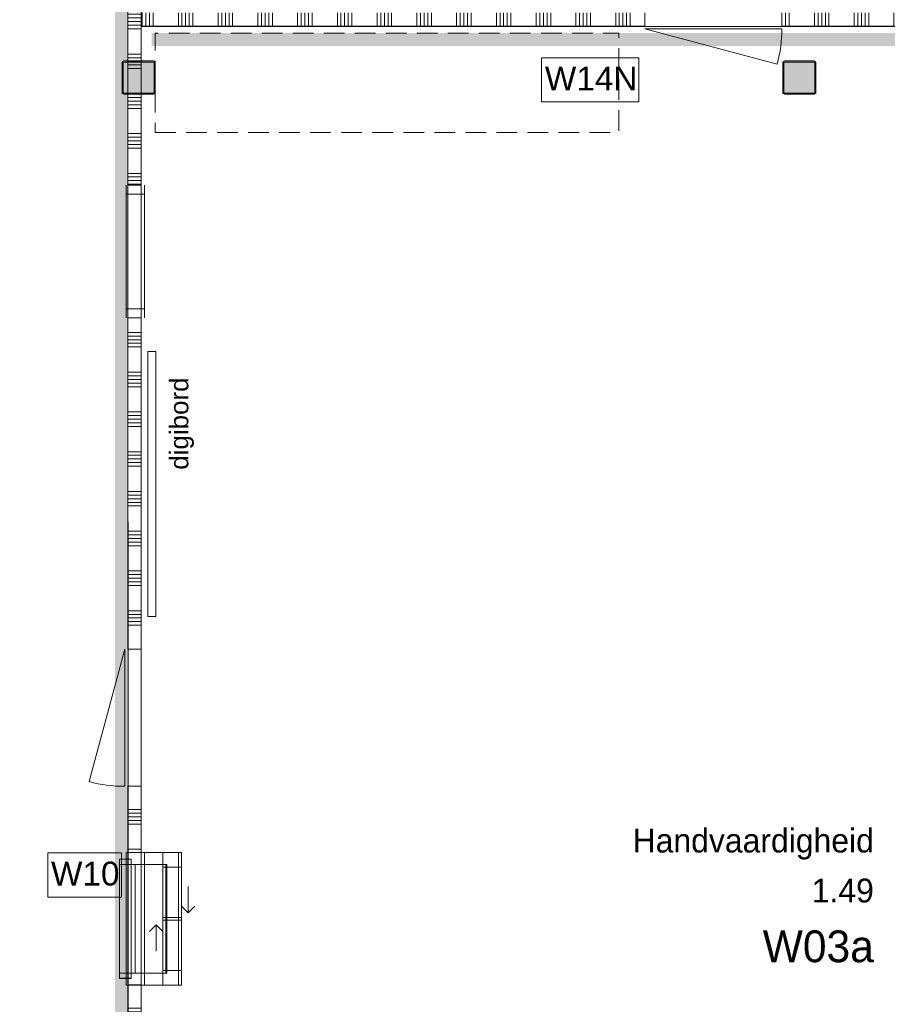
# Model space of a CAD drawing. Header units: millimetres. Extents: x -850 to 154668, y -25041 to 71030.
# Tile 176 of 211: x 50593 to 57140, y 31830 to 39259. Entities that reach past the tile are written whole.
import ezdxf
from ezdxf.enums import TextEntityAlignment as Align

# ---------------------------------------------------------------- set-up
doc = ezdxf.new("R2010")
doc.units = ezdxf.units.MM
doc.header["$MEASUREMENT"] = 0
doc.linetypes.add('B0701', pattern=[234.119993, 155.999994, -78.119999])
for name, color, linetype in [('New_0', 7, 'Continuous'), ('New_22 NC Binnenwanden', 7, 'Continuous'), ('New_22 NC Binnenwanden Deuren', 7, 'Continuous'), ('New_22 NC Binnenwanden Doorsnede-arcering', 7, 'Continuous'), ('New_22 NC Binnenwanden Ramen', 7, 'Continuous'), ('New_72 Vaste Inrichting', 7, 'Continuous'), ('New_info tekst digiborden', 7, 'Continuous'), ('New_Info Wandafwerking aanduiding', 7, 'Continuous'), ('New_Info Wandafwerking aanduiding Doorsnede-arcering', 7, 'Continuous'), ('New_Z Ruimtefuncties', 7, 'Continuous'), ('New_Z Ruimtefuncties Zone omranding', 7, 'Continuous'), ('New_Z Ruimtefuncties Zone tekst', 7, 'Continuous'), ('S-COLS-____-OTLN.RVT S', 7, 'Continuous'), ('S-COLS-____-OTLN.RVT S 2D arcering', 7, 'Continuous')]:
    doc.layers.add(name, color=color, linetype=linetype)
doc.styles.add('GENERATED_STYLE_1', font='txt')
doc.styles.add('GENERATED_STYLE_2', font='txt')

# ---------------------------------------------------------------- blocks, each defined once
blk = doc.blocks.new('*X279')
at = {"layer": 'New_22 NC Binnenwanden Doorsnede-arcering', "color": 254, "linetype": 'Continuous', "lineweight": 0, "true_color": 0xe9ebeb}
for p, q in [((51510.4, 38672.6), (51410.4, 38672.6)), ((51510.4, 38645.1), (51410.4, 38645.1)), ((51510.4, 38617.7), (51410.4, 38617.7)), ((51510.4, 38590.3), (51410.4, 38590.3)), ((51510.4, 38400), (51410.4, 38400)), ((51510.4, 38372.6), (51410.4, 38372.6)), ((51510.4, 38345.1), (51410.4, 38345.1)), ((51510.4, 38317.7), (51410.4, 38317.7)), ((51510.4, 38290.3), (51410.4, 38290.3)), ((51510.4, 38100), (51410.4, 38100)), ((51510.4, 38072.6), (51410.4, 38072.6)), ((51510.4, 38045.1), (51410.4, 38045.1)), ((51510.4, 38017.7), (51410.4, 38017.7))]:
    blk.add_line(p, q, dxfattribs=at)
blk = doc.blocks.new('*X280')
at = {"layer": 'New_22 NC Binnenwanden Doorsnede-arcering', "color": 254, "linetype": 'Continuous', "lineweight": 0, "true_color": 0xe9ebeb}
for p, q in [((51510.4, 36900), (51410.4, 36900)), ((51510.4, 36872.6), (51410.4, 36872.6)), ((51510.4, 36845.1), (51410.4, 36845.1)), ((51510.4, 36817.7), (51410.4, 36817.7)), ((51510.4, 36790.3), (51410.4, 36790.3)), ((51510.4, 36600), (51410.4, 36600)), ((51510.4, 36572.6), (51410.4, 36572.6)), ((51510.4, 36545.1), (51410.4, 36545.1)), ((51510.4, 36517.7), (51410.4, 36517.7)), ((51510.4, 36490.3), (51410.4, 36490.3)), ((51510.4, 36300), (51410.4, 36300)), ((51510.4, 36272.6), (51410.4, 36272.6)), ((51510.4, 36245.1), (51410.4, 36245.1)), ((51510.4, 36217.7), (51410.4, 36217.7)), ((51510.4, 36190.3), (51410.4, 36190.3)), ((51510.4, 36000), (51410.4, 36000)), ((51510.4, 35972.6), (51410.4, 35972.6)), ((51510.4, 35945.1), (51410.4, 35945.1)), ((51510.4, 35917.7), (51410.4, 35917.7)), ((51510.4, 35890.3), (51410.4, 35890.3)), ((51510.4, 35700), (51410.4, 35700)), ((51510.4, 35672.6), (51410.4, 35672.6)), ((51510.4, 35645.1), (51410.4, 35645.1)), ((51510.4, 35617.7), (51410.4, 35617.7)), ((51510.4, 35590.3), (51410.4, 35590.3)), ((51510.4, 35400), (51410.4, 35400)), ((51510.4, 35372.6), (51410.4, 35372.6)), ((51510.4, 35345.1), (51410.4, 35345.1)), ((51510.4, 35317.7), (51410.4, 35317.7)), ((51510.4, 35290.3), (51410.4, 35290.3)), ((51510.4, 35100), (51410.4, 35100)), ((51510.4, 35072.6), (51410.4, 35072.6)), ((51510.4, 35045.1), (51410.4, 35045.1)), ((51510.4, 35017.7), (51410.4, 35017.7)), ((51510.4, 34990.3), (51410.4, 34990.3)), ((51510.4, 34800), (51410.4, 34800)), ((51510.4, 34772.6), (51410.4, 34772.6)), ((51510.4, 34745.1), (51410.4, 34745.1)), ((51510.4, 34717.7), (51410.4, 34717.7)), ((51510.4, 34690.3), (51410.4, 34690.3))]:
    blk.add_line(p, q, dxfattribs=at)
blk = doc.blocks.new('*X281')
at = {"layer": 'New_22 NC Binnenwanden Doorsnede-arcering', "color": 254, "linetype": 'Continuous', "lineweight": 0, "true_color": 0xe9ebeb}
for p, q in [((51510.4, 41317.7), (51410.4, 41317.7)), ((51510.4, 41290.3), (51410.4, 41290.3)), ((51510.4, 41100), (51410.4, 41100)), ((51510.4, 41072.6), (51410.4, 41072.6)), ((51510.4, 41045.1), (51410.4, 41045.1)), ((51510.4, 41017.7), (51410.4, 41017.7)), ((51510.4, 40990.3), (51410.4, 40990.3)), ((51510.4, 40800), (51410.4, 40800)), ((51510.4, 40772.6), (51410.4, 40772.6)), ((51510.4, 40745.1), (51410.4, 40745.1)), ((51510.4, 40717.7), (51410.4, 40717.7)), ((51510.4, 40690.3), (51410.4, 40690.3)), ((51510.4, 40500), (51410.4, 40500)), ((51510.4, 40472.6), (51410.4, 40472.6)), ((51510.4, 40445.1), (51410.4, 40445.1)), ((51510.4, 40417.7), (51410.4, 40417.7)), ((51510.4, 40390.3), (51410.4, 40390.3)), ((51510.4, 40200), (51410.4, 40200)), ((51510.4, 40172.6), (51410.4, 40172.6)), ((51510.4, 40145.1), (51410.4, 40145.1)), ((51510.4, 40117.7), (51410.4, 40117.7)), ((51510.4, 40090.3), (51410.4, 40090.3)), ((51510.4, 39900), (51410.4, 39900)), ((51510.4, 39872.6), (51410.4, 39872.6)), ((51510.4, 39845.1), (51410.4, 39845.1)), ((51510.4, 39817.7), (51410.4, 39817.7)), ((51510.4, 39790.3), (51410.4, 39790.3)), ((51510.4, 39600), (51410.4, 39600)), ((51510.4, 39572.6), (51410.4, 39572.6)), ((51510.4, 39545.1), (51410.4, 39545.1)), ((51510.4, 39517.7), (51410.4, 39517.7)), ((51510.4, 39490.3), (51410.4, 39490.3)), ((51510.4, 39300), (51410.4, 39300)), ((51510.4, 39272.6), (51410.4, 39272.6)), ((51510.4, 39245.1), (51410.4, 39245.1)), ((51510.4, 39217.7), (51410.4, 39217.7)), ((51510.4, 39190.3), (51410.4, 39190.3)), ((51510.4, 39000), (51410.4, 39000)), ((51510.4, 38972.6), (51410.4, 38972.6)), ((51510.4, 38945.1), (51410.4, 38945.1))]:
    blk.add_line(p, q, dxfattribs=at)
blk = doc.blocks.new('*X285')
at = {"layer": 'New_22 NC Binnenwanden Doorsnede-arcering', "color": 254, "linetype": 'Continuous', "lineweight": 0, "true_color": 0xe9ebeb}
for p, q in [((51510.4, 38917.7), (51410.4, 38917.7)), ((51510.4, 38890.3), (51410.4, 38890.3))]:
    blk.add_line(p, q, dxfattribs=at)
blk = doc.blocks.new('R1 22')
at = {"layer": 'New_22 NC Binnenwanden Ramen', "color": 1, "linetype": 'Continuous', "lineweight": 0}
for p, q in [((-500, 0), (-433, 0)), ((-433, 0), (-433, -139)), ((-433, 0), (433, 0)), ((433, -139), (433, 0)), ((433, 0), (500, 0)), ((-433, -139), (-500, -139)), ((433, -139), (-433, -139)), ((500, -139), (433, -139))]:
    blk.add_line(p, q, dxfattribs=at)
at = {"layer": 'New_22 NC Binnenwanden Ramen', "color": 9, "linetype": 'Continuous', "lineweight": 0}
for p, q in [((-500, -25), (500, -25)), ((-500, -125), (500, -125))]:
    blk.add_line(p, q, dxfattribs=at)
at = {"layer": 'New_22 NC Binnenwanden Ramen', "color": 7, "linetype": 'Continuous', "lineweight": 0}
for p, q in [((-500, -125), (-500, -25)), ((-500, -125), (-500, -25)), ((500, -125), (500, -25)), ((500, -125), (500, -25))]:
    blk.add_line(p, q, dxfattribs=at)
blk = doc.blocks.new('Wall_58_2', base_point=(51410.4, 34509.2))
at = {"layer": 'New_22 NC Binnenwanden', "color": 8, "linetype": 'Continuous', "lineweight": 0, "true_color": 0x778488}
for p, q in [((51410.4, 38009.9), (51510.4, 38009.9)), ((51410.4, 37009.9), (51510.4, 37009.9))]:
    blk.add_line(p, q, dxfattribs=at)
at = {"layer": 'New_22 NC Binnenwanden', "color": 8, "linetype": 'Continuous', "lineweight": 0, "true_color": 0x778488, "flags": 128}
for points in [[(51410.4, 41344.9), (51410.4, 38944.9)], [(51510.4, 38944.9), (51510.4, 41344.9)], [(51410.4, 38936.9), (51410.4, 38702.9)], [(51510.4, 38702.9), (51510.4, 38936.9)], [(51410.4, 38694.9), (51410.4, 38009.9)], [(51510.4, 38009.9), (51510.4, 38694.9)], [(51410.4, 37009.9), (51410.4, 34509.2)], [(51510.4, 34509.2), (51510.4, 37009.9)]]:
    blk.add_lwpolyline(points, dxfattribs=at)
at = {"layer": 'New_22 NC Binnenwanden', "color": 8, "lineweight": 0, "true_color": 0x778488}
for name in ['*X281', '*X285', '*X279', '*X280']:
    blk.add_blockref(name, (0, 0), dxfattribs=at)
at = {"layer": 'New_22 NC Binnenwanden Ramen', "color": 1, "linetype": 'Continuous', "lineweight": 0, "xscale": -1, "zscale": 1000, "rotation": 270}
blk.add_blockref('R1 22', (51535.4, 37509.9), dxfattribs=at)
blk = doc.blocks.new('Slab_29_2', base_point=(51615.3, 38408.9))
at = {"layer": 'New_72 Vaste Inrichting', "color": 9, "linetype": 'B0701', "lineweight": 0, "flags": 128}
blk.add_lwpolyline([(51615.3, 38408.9), (55115.3, 38408.9), (55115.3, 39158.9), (51615.3, 39158.9)], close=True, dxfattribs=at)
blk = doc.blocks.new('Slab_35_2', base_point=(51703.4, 32064.2))
at = {"layer": 'New_72 Vaste Inrichting', "color": 7, "linetype": 'Continuous', "lineweight": 0, "flags": 128}
blk.add_lwpolyline([(51703.4, 32064.2), (51703.4, 32886.2), (51464.4, 32886.2), (51464.4, 32064.2)], close=True, dxfattribs=at)
blk = doc.blocks.new('Slab_39_2', base_point=(51696.4, 32064.2))
at = {"layer": 'New_72 Vaste Inrichting', "color": 7, "linetype": 'Continuous', "lineweight": 0, "flags": 128}
blk.add_lwpolyline([(51696.4, 32064.2), (51696.4, 32886.2), (51464.4, 32886.2), (51464.4, 32064.2)], close=True, dxfattribs=at)
blk = doc.blocks.new('Slab_40_2', base_point=(51696.4, 32064.2))
at = {"layer": 'New_72 Vaste Inrichting', "color": 7, "linetype": 'Continuous', "lineweight": 0, "flags": 128}
blk.add_lwpolyline([(51696.4, 32064.2), (51696.4, 32886.2), (51464.4, 32886.2), (51464.4, 32064.2)], close=True, dxfattribs=at)
blk = doc.blocks.new('Slab_41_2', base_point=(51674.4, 32065.2))
at = {"layer": 'New_22 NC Binnenwanden', "color": 7, "linetype": 'Continuous', "lineweight": 0, "flags": 128}
blk.add_lwpolyline([(51674.4, 32065.2), (51674.4, 32885.2), (51535.4, 32885.2), (51535.4, 32065.2)], close=True, dxfattribs=at)
blk = doc.blocks.new('Slab_42_2', base_point=(51674.4, 32065.2))
at = {"layer": 'New_22 NC Binnenwanden', "color": 7, "linetype": 'Continuous', "lineweight": 0, "flags": 128}
blk.add_lwpolyline([(51674.4, 32065.2), (51674.4, 32885.2), (51535.4, 32885.2), (51535.4, 32065.2)], close=True, dxfattribs=at)
blk = doc.blocks.new('Slab_45_2', base_point=(51696.4, 32064.2))
at = {"layer": 'New_72 Vaste Inrichting', "color": 7, "linetype": 'Continuous', "lineweight": 0, "flags": 128}
blk.add_lwpolyline([(51696.4, 32064.2), (51696.4, 32886.2), (51464.4, 32886.2), (51464.4, 32064.2)], close=True, dxfattribs=at)
blk = doc.blocks.new('*X1607')
at = {"layer": 'New_22 NC Binnenwanden Doorsnede-arcering', "color": 254, "linetype": 'Continuous', "lineweight": 0, "true_color": 0xe9ebeb}
for p, q in [((51510.4, 30217.7), (51410.4, 30217.7)), ((51510.4, 30190.3), (51410.4, 30190.3))]:
    blk.add_line(p, q, dxfattribs=at)
blk = doc.blocks.new('*X1609')
at = {"layer": 'New_22 NC Binnenwanden Doorsnede-arcering', "color": 254, "linetype": 'Continuous', "lineweight": 0, "true_color": 0xe9ebeb}
for p, q in [((51510.4, 33300), (51410.4, 33300)), ((51510.4, 33272.6), (51410.4, 33272.6)), ((51510.4, 33245.1), (51410.4, 33245.1)), ((51510.4, 33217.7), (51410.4, 33217.7)), ((51510.4, 33190.3), (51410.4, 33190.3)), ((51510.4, 33000), (51410.4, 33000))]:
    blk.add_line(p, q, dxfattribs=at)
blk = doc.blocks.new('*X1610')
at = {"layer": 'New_22 NC Binnenwanden Doorsnede-arcering', "color": 254, "linetype": 'Continuous', "lineweight": 0, "true_color": 0xe9ebeb}
for p, q in [((51510.4, 31800), (51410.4, 31800)), ((51510.4, 31772.6), (51410.4, 31772.6)), ((51510.4, 31745.1), (51410.4, 31745.1)), ((51510.4, 31717.7), (51410.4, 31717.7)), ((51510.4, 31690.3), (51410.4, 31690.3)), ((51510.4, 31500), (51410.4, 31500))]:
    blk.add_line(p, q, dxfattribs=at)
blk = doc.blocks.new('*X1611')
at = {"layer": 'New_22 NC Binnenwanden Doorsnede-arcering', "color": 254, "linetype": 'Continuous', "lineweight": 0, "true_color": 0xe9ebeb}
for p, q in [((51510.4, 30300), (51410.4, 30300)), ((51510.4, 30272.6), (51410.4, 30272.6))]:
    blk.add_line(p, q, dxfattribs=at)
blk = doc.blocks.new('R1 22_11')
at = {"layer": 'New_22 NC Binnenwanden Ramen', "color": 1, "linetype": 'Continuous', "lineweight": 0}
for p, q in [((-500, 0), (-410, 0)), ((-410, 0), (-410, -139)), ((-410, 0), (410, 0)), ((410, -139), (410, 0)), ((410, 0), (500, 0)), ((-410, -139), (-500, -139)), ((410, -139), (-410, -139)), ((500, -139), (410, -139))]:
    blk.add_line(p, q, dxfattribs=at)
at = {"layer": 'New_22 NC Binnenwanden Ramen', "color": 9, "linetype": 'Continuous', "lineweight": 0}
for p, q in [((-500, -14), (500, -14)), ((-500, -114), (500, -114))]:
    blk.add_line(p, q, dxfattribs=at)
at = {"layer": 'New_22 NC Binnenwanden Ramen', "color": 7, "linetype": 'Continuous', "lineweight": 0}
for p, q in [((-500, -114), (-500, -14)), ((-500, -114), (-500, -14)), ((500, -114), (500, -14)), ((500, -114), (500, -14))]:
    blk.add_line(p, q, dxfattribs=at)
blk = doc.blocks.new('D1 22')
at = {"layer": 'New_22 NC Binnenwanden Deuren', "color": 1, "linetype": 'Continuous', "lineweight": 0}
for q in [(-481.8, 267.6), (-517, 0)]:
    blk.add_line((517, 0), q, dxfattribs=at)
at = {"layer": 'New_22 NC Binnenwanden Deuren', "color": 7, "linetype": 'Continuous', "lineweight": 0}
for p, q in [((-517, -25), (-517, -125)), ((-517, -25), (-517, -125)), ((517, -25), (517, -125)), ((517, -25), (517, -125))]:
    blk.add_line(p, q, dxfattribs=at)
at = {"layer": 'New_22 NC Binnenwanden Deuren', "color": 1, "linetype": 'Continuous', "lineweight": 0}
blk.add_arc((517, 0), 1034, 165, 180, dxfattribs=at)
blk = doc.blocks.new('Wall_290_2', base_point=(51410.4, 34515.2))
at = {"layer": 'New_22 NC Binnenwanden', "color": 8, "linetype": 'Continuous', "lineweight": 0, "true_color": 0x778488}
for p, q in [((51410.4, 34509.2), (51510.4, 34509.2)), ((51410.4, 33475.2), (51510.4, 33475.2)), ((51510.4, 32976.2), (51410.4, 32976.2)), ((51510.4, 31976.2), (51410.4, 31976.2)), ((51510.4, 31476.3), (51410.4, 31476.3)), ((51510.4, 30476.3), (51410.4, 30476.3))]:
    blk.add_line(p, q, dxfattribs=at)
at = {"layer": 'New_22 NC Binnenwanden', "color": 8, "linetype": 'Continuous', "lineweight": 0, "true_color": 0x778488, "flags": 128}
for points in [[(51410.4, 34515.2), (51410.4, 34509.2)], [(51510.4, 34509.2), (51510.4, 34515.2)], [(51410.4, 33475.2), (51410.4, 32976.2)], [(51510.4, 32976.2), (51510.4, 33475.2)], [(51410.4, 31976.2), (51410.4, 31476.3)], [(51510.4, 31476.3), (51510.4, 31976.2)], [(51410.4, 30476.3), (51410.4, 30250)], [(51510.4, 30250), (51510.4, 30476.3)], [(51410.4, 30242), (51410.4, 30075.1)], [(51510.4, 30075.1), (51510.4, 30242)], [(51410.4, 30075.1), (51510.4, 30075.1)]]:
    blk.add_lwpolyline(points, dxfattribs=at)
at = {"layer": 'New_22 NC Binnenwanden', "color": 8, "lineweight": 0, "true_color": 0x778488}
for name in ['*X1609', '*X1610', '*X1611', '*X1607']:
    blk.add_blockref(name, (0, 0), dxfattribs=at)
at = {"layer": 'New_22 NC Binnenwanden Deuren', "color": 1, "linetype": 'Continuous', "lineweight": 0, "zscale": 1000, "rotation": 90}
blk.add_blockref('D1 22', (51385.4, 33992.2), dxfattribs=at)
at = {"layer": 'New_22 NC Binnenwanden Ramen', "color": 1, "linetype": 'Continuous', "lineweight": 0, "zscale": 1000, "rotation": 90}
for p in [(51396.4, 32476.2), (51396.4, 30976.3)]:
    blk.add_blockref('R1 22_11', p, dxfattribs=at)
blk = doc.blocks.new('RSH2 22')
at = {"layer": 'New_22 NC Binnenwanden Ramen', "color": 1, "linetype": 'Continuous', "lineweight": 0}
for p, q in [((45, 50.5), (95, 100.5)), ((-500, 0), (-390, 0)), ((-390, 0), (-10, 0)), ((-390, 0), (-390, -139)), ((-10, -139), (-10, 0)), ((-10, 0), (10, 0)), ((-10, 0), (10, 0)), ((10, 0), (390, 0)), ((10, 0), (10, -139)), ((245, 50.5), (45, 50.5)), ((45, 50.5), (95, 0.5)), ((390, -139), (390, 0)), ((390, 0), (500, 0)), ((-500, -139), (-500, -117)), ((-500, -139), (-500, -117)), ((-390, -139), (-500, -139)), ((-10, -139), (-390, -139)), ((-45, -189.5), (-95, -139.5)), ((10, -139), (-10, -139)), ((10, -139), (-10, -139)), ((390, -139), (10, -139)), ((500, -139), (390, -139)), ((500, -139), (500, -117)), ((500, -139), (500, -117)), ((-245, -189.5), (-45, -189.5)), ((-45, -189.5), (-95, -239.5))]:
    blk.add_line(p, q, dxfattribs=at)
at = {"layer": 'New_22 NC Binnenwanden Ramen', "color": 9, "linetype": 'Continuous', "lineweight": 0}
for p, q in [((-500, -117), (500, -117)), ((-500, -139), (500, -139))]:
    blk.add_line(p, q, dxfattribs=at)
blk = doc.blocks.new('Wall_292_2', base_point=(51813.4, 31975))
at = {"layer": 'New_22 NC Binnenwanden', "color": 8, "linetype": 'Continuous', "lineweight": 0, "true_color": 0x778488}
for p, q in [((51813.4, 32975), (51791.4, 32975)), ((51813.4, 31975), (51791.4, 31975))]:
    blk.add_line(p, q, dxfattribs=at)
at = {"layer": 'New_22 NC Binnenwanden Ramen', "color": 1, "linetype": 'Continuous', "lineweight": 0, "xscale": -1, "zscale": 1000, "rotation": 90}
blk.add_blockref('RSH2 22', (51674.4, 32475), dxfattribs=at)
blk = doc.blocks.new('Column 229[69]_2', base_point=(0.5, 3))
at = {"layer": 'S-COLS-____-OTLN.RVT S 2D arcering', "linetype": 'Continuous', "lineweight": 0, "true_color": 0x778488}
h = blk.add_hatch(color=8, dxfattribs=at)
h.paths.add_polyline_path([(51365.8, 38710.9), (51366.8, 38705.9), (51369.6, 38701.7), (51373.9, 38698.9), (51378.8, 38697.9), (51602.8, 38697.9), (51607.8, 38698.9), (51612, 38701.7), (51614.8, 38705.9), (51615.8, 38710.9), (51615.8, 38934.9), (51614.8, 38939.9), (51612, 38944.1), (51607.8, 38946.9), (51602.8, 38947.9), (51378.8, 38947.9), (51373.9, 38946.9), (51369.6, 38944.1), (51366.8, 38939.9), (51365.8, 38934.9)])
h.paths.add_polyline_path([(51602.8, 38705.9), (51378.8, 38705.9), (51376.9, 38706.3), (51375.3, 38707.4), (51374.2, 38709), (51373.8, 38710.9), (51373.8, 38934.9), (51374.2, 38936.8), (51375.3, 38938.4), (51376.9, 38939.5), (51378.8, 38939.9), (51602.8, 38939.9), (51604.7, 38939.5), (51606.4, 38938.4), (51607.5, 38936.8), (51607.8, 38934.9), (51607.8, 38710.9), (51607.5, 38709), (51606.4, 38707.4), (51604.7, 38706.3)], flags=0)
blk.add_hatch(color=8, dxfattribs=at).paths.add_polyline_path([(51602.8, 38939.9), (51378.8, 38939.9), (51376.9, 38939.5), (51375.3, 38938.4), (51374.2, 38936.8), (51373.8, 38934.9), (51373.8, 38710.9), (51374.2, 38709), (51375.3, 38707.4), (51376.9, 38706.3), (51378.8, 38705.9), (51602.8, 38705.9), (51604.7, 38706.3), (51606.4, 38707.4), (51607.5, 38709), (51607.8, 38710.9), (51607.8, 38934.9), (51607.5, 38936.8), (51606.4, 38938.4), (51604.7, 38939.5)])
at = {"layer": 'S-COLS-____-OTLN.RVT S', "color": 1, "linetype": 'Continuous', "lineweight": 0}
for p, q in [((51366.8, 38939.9), (51365.8, 38934.9)), ((51365.8, 38934.9), (51365.8, 38710.9)), ((51369.6, 38944.1), (51366.8, 38939.9)), ((51373.9, 38946.9), (51369.6, 38944.1)), ((51373.8, 38934.9), (51374.2, 38936.8)), ((51373.8, 38710.9), (51373.8, 38934.9)), ((51378.8, 38947.9), (51373.9, 38946.9)), ((51374.2, 38936.8), (51375.3, 38938.4)), ((51375.3, 38938.4), (51376.9, 38939.5)), ((51376.9, 38939.5), (51378.8, 38939.9)), ((51602.8, 38947.9), (51378.8, 38947.9)), ((51378.8, 38939.9), (51602.8, 38939.9)), ((51607.8, 38946.9), (51602.8, 38947.9)), ((51602.8, 38939.9), (51604.7, 38939.5)), ((51604.7, 38939.5), (51606.4, 38938.4)), ((51606.4, 38938.4), (51607.5, 38936.8)), ((51607.5, 38936.8), (51607.8, 38934.9)), ((51612, 38944.1), (51607.8, 38946.9)), ((51607.8, 38934.9), (51607.8, 38710.9)), ((51614.8, 38939.9), (51612, 38944.1)), ((51615.8, 38934.9), (51614.8, 38939.9)), ((51615.8, 38710.9), (51615.8, 38934.9)), ((51365.8, 38710.9), (51366.8, 38705.9)), ((51366.8, 38705.9), (51369.6, 38701.7)), ((51374.2, 38709), (51373.8, 38710.9)), ((51375.3, 38707.4), (51374.2, 38709)), ((51376.9, 38706.3), (51375.3, 38707.4)), ((51378.8, 38705.9), (51376.9, 38706.3)), ((51602.8, 38705.9), (51378.8, 38705.9)), ((51604.7, 38706.3), (51602.8, 38705.9)), ((51606.4, 38707.4), (51604.7, 38706.3)), ((51607.5, 38709), (51606.4, 38707.4)), ((51607.8, 38710.9), (51607.5, 38709)), ((51612, 38701.7), (51614.8, 38705.9)), ((51614.8, 38705.9), (51615.8, 38710.9)), ((51369.6, 38701.7), (51373.9, 38698.9)), ((51373.9, 38698.9), (51378.8, 38697.9)), ((51378.8, 38697.9), (51602.8, 38697.9)), ((51602.8, 38697.9), (51607.8, 38698.9)), ((51607.8, 38698.9), (51612, 38701.7))]:
    blk.add_line(p, q, dxfattribs=at)
blk = doc.blocks.new('Column 230[70]_2', base_point=(0.5, 3))
at = {"layer": 'S-COLS-____-OTLN.RVT S 2D arcering', "linetype": 'Continuous', "lineweight": 0, "true_color": 0x778488}
h = blk.add_hatch(color=8, dxfattribs=at)
h.paths.add_polyline_path([(56350.8, 38710.9), (56351.8, 38705.9), (56354.6, 38701.7), (56358.9, 38698.9), (56363.8, 38697.9), (56587.8, 38697.9), (56592.8, 38698.9), (56597, 38701.7), (56599.8, 38705.9), (56600.8, 38710.9), (56600.8, 38934.9), (56599.8, 38939.9), (56597, 38944.1), (56592.8, 38946.9), (56587.8, 38947.9), (56363.8, 38947.9), (56358.9, 38946.9), (56354.6, 38944.1), (56351.8, 38939.9), (56350.8, 38934.9)])
h.paths.add_polyline_path([(56587.8, 38705.9), (56363.8, 38705.9), (56361.9, 38706.3), (56360.3, 38707.4), (56359.2, 38709), (56358.8, 38710.9), (56358.8, 38934.9), (56359.2, 38936.8), (56360.3, 38938.4), (56361.9, 38939.5), (56363.8, 38939.9), (56587.8, 38939.9), (56589.7, 38939.5), (56591.4, 38938.4), (56592.4, 38936.8), (56592.8, 38934.9), (56592.8, 38710.9), (56592.4, 38709), (56591.4, 38707.4), (56589.7, 38706.3)], flags=0)
blk.add_hatch(color=8, dxfattribs=at).paths.add_polyline_path([(56587.8, 38939.9), (56363.8, 38939.9), (56361.9, 38939.5), (56360.3, 38938.4), (56359.2, 38936.8), (56358.8, 38934.9), (56358.8, 38710.9), (56359.2, 38709), (56360.3, 38707.4), (56361.9, 38706.3), (56363.8, 38705.9), (56587.8, 38705.9), (56589.7, 38706.3), (56591.4, 38707.4), (56592.4, 38709), (56592.8, 38710.9), (56592.8, 38934.9), (56592.4, 38936.8), (56591.4, 38938.4), (56589.7, 38939.5)])
at = {"layer": 'S-COLS-____-OTLN.RVT S', "color": 1, "linetype": 'Continuous', "lineweight": 0}
for p, q in [((56351.8, 38939.9), (56350.8, 38934.9)), ((56350.8, 38934.9), (56350.8, 38710.9)), ((56354.6, 38944.1), (56351.8, 38939.9)), ((56358.9, 38946.9), (56354.6, 38944.1)), ((56358.8, 38934.9), (56359.2, 38936.8)), ((56358.8, 38710.9), (56358.8, 38934.9)), ((56363.8, 38947.9), (56358.9, 38946.9)), ((56359.2, 38936.8), (56360.3, 38938.4)), ((56360.3, 38938.4), (56361.9, 38939.5)), ((56361.9, 38939.5), (56363.8, 38939.9)), ((56587.8, 38947.9), (56363.8, 38947.9)), ((56363.8, 38939.9), (56587.8, 38939.9)), ((56592.8, 38946.9), (56587.8, 38947.9)), ((56587.8, 38939.9), (56589.7, 38939.5)), ((56589.7, 38939.5), (56591.4, 38938.4)), ((56591.4, 38938.4), (56592.4, 38936.8)), ((56592.4, 38936.8), (56592.8, 38934.9)), ((56597, 38944.1), (56592.8, 38946.9)), ((56592.8, 38934.9), (56592.8, 38710.9)), ((56599.8, 38939.9), (56597, 38944.1)), ((56600.8, 38934.9), (56599.8, 38939.9)), ((56600.8, 38710.9), (56600.8, 38934.9)), ((56350.8, 38710.9), (56351.8, 38705.9)), ((56351.8, 38705.9), (56354.6, 38701.7)), ((56359.2, 38709), (56358.8, 38710.9)), ((56360.3, 38707.4), (56359.2, 38709)), ((56361.9, 38706.3), (56360.3, 38707.4)), ((56363.8, 38705.9), (56361.9, 38706.3)), ((56587.8, 38705.9), (56363.8, 38705.9)), ((56589.7, 38706.3), (56587.8, 38705.9)), ((56591.4, 38707.4), (56589.7, 38706.3)), ((56592.4, 38709), (56591.4, 38707.4)), ((56592.8, 38710.9), (56592.4, 38709)), ((56597, 38701.7), (56599.8, 38705.9)), ((56599.8, 38705.9), (56600.8, 38710.9)), ((56354.6, 38701.7), (56358.9, 38698.9)), ((56358.9, 38698.9), (56363.8, 38697.9)), ((56363.8, 38697.9), (56587.8, 38697.9)), ((56587.8, 38697.9), (56592.8, 38698.9)), ((56592.8, 38698.9), (56597, 38701.7))]:
    blk.add_line(p, q, dxfattribs=at)
blk = doc.blocks.new('*X2713')
at = {"layer": 'New_22 NC Binnenwanden Doorsnede-arcering', "color": 254, "linetype": 'Continuous', "lineweight": 0, "true_color": 0xe9ebeb}
for p, q in [((51517.7, 39230.2), (51517.7, 39309.9)), ((51545.1, 39230.2), (51545.1, 39309.9)), ((51572.6, 39230.2), (51572.6, 39309.9)), ((51600, 39230.2), (51600, 39309.9)), ((51790.3, 39230.2), (51790.3, 39309.9)), ((51817.7, 39230.2), (51817.7, 39309.9)), ((51845.1, 39230.2), (51845.1, 39309.9)), ((51872.6, 39230.2), (51872.6, 39309.9)), ((51900, 39230.2), (51900, 39309.9)), ((52090.3, 39230.2), (52090.3, 39309.9)), ((52117.7, 39230.2), (52117.7, 39309.9)), ((52145.1, 39230.2), (52145.1, 39309.9)), ((52172.6, 39230.2), (52172.6, 39309.9)), ((52200, 39230.2), (52200, 39309.9)), ((52390.3, 39230.2), (52390.3, 39309.9)), ((52417.7, 39230.2), (52417.7, 39309.9)), ((52445.1, 39230.2), (52445.1, 39309.9)), ((52472.6, 39230.2), (52472.6, 39309.9)), ((52500, 39230.2), (52500, 39309.9)), ((52690.3, 39230.2), (52690.3, 39309.9)), ((52717.7, 39230.2), (52717.7, 39309.9)), ((52745.1, 39230.2), (52745.1, 39309.9)), ((52772.6, 39230.2), (52772.6, 39309.9)), ((52800, 39230.2), (52800, 39309.9)), ((52990.3, 39230.2), (52990.3, 39309.9)), ((53017.7, 39230.2), (53017.7, 39309.9)), ((53045.1, 39230.2), (53045.1, 39309.9)), ((53072.6, 39230.2), (53072.6, 39309.9)), ((53100, 39230.2), (53100, 39309.9)), ((53290.3, 39230.2), (53290.3, 39309.9)), ((53317.7, 39230.2), (53317.7, 39309.9)), ((53345.1, 39230.2), (53345.1, 39309.9)), ((53372.6, 39230.2), (53372.6, 39309.9)), ((53400, 39230.2), (53400, 39309.9)), ((53590.3, 39230.2), (53590.3, 39309.9)), ((53617.7, 39230.2), (53617.7, 39309.9)), ((53645.1, 39230.2), (53645.1, 39309.9)), ((53672.6, 39230.2), (53672.6, 39309.9)), ((53700, 39230.2), (53700, 39309.9)), ((53890.3, 39230.2), (53890.3, 39309.9)), ((53917.7, 39230.2), (53917.7, 39309.9)), ((53945.1, 39230.2), (53945.1, 39309.9)), ((53972.6, 39230.2), (53972.6, 39309.9)), ((54000, 39230.2), (54000, 39309.9)), ((54190.3, 39230.2), (54190.3, 39309.9)), ((54217.7, 39230.2), (54217.7, 39309.9)), ((54245.1, 39230.2), (54245.1, 39309.9)), ((54272.6, 39230.2), (54272.6, 39309.9)), ((54300, 39230.2), (54300, 39309.9)), ((54490.3, 39230.2), (54490.3, 39309.9)), ((54517.7, 39230.2), (54517.7, 39309.9)), ((54545.1, 39230.2), (54545.1, 39309.9)), ((54572.6, 39230.2), (54572.6, 39309.9)), ((54600, 39230.2), (54600, 39309.9)), ((54790.3, 39230.2), (54790.3, 39309.9)), ((54817.7, 39230.2), (54817.7, 39309.9)), ((54845.1, 39230.2), (54845.1, 39309.9)), ((54872.6, 39230.2), (54872.6, 39309.9)), ((54900, 39230.2), (54900, 39309.9)), ((55090.3, 39230.2), (55090.3, 39309.9)), ((55117.7, 39230.2), (55117.7, 39309.9)), ((55145.1, 39230.2), (55145.1, 39309.9)), ((55172.6, 39230.2), (55172.6, 39309.9)), ((55200, 39230.2), (55200, 39309.9)), ((51517.7, 39209.9), (51517.7, 39230.2)), ((51545.1, 39209.9), (51545.1, 39230.2)), ((51572.6, 39209.9), (51572.6, 39230.2)), ((51600, 39209.9), (51600, 39230.2)), ((51790.3, 39209.9), (51790.3, 39230.2)), ((51817.7, 39209.9), (51817.7, 39230.2)), ((51845.1, 39209.9), (51845.1, 39230.2)), ((51872.6, 39209.9), (51872.6, 39230.2)), ((51900, 39209.9), (51900, 39230.2)), ((52090.3, 39209.9), (52090.3, 39230.2)), ((52117.7, 39209.9), (52117.7, 39230.2)), ((52145.1, 39209.9), (52145.1, 39230.2)), ((52172.6, 39209.9), (52172.6, 39230.2)), ((52200, 39209.9), (52200, 39230.2)), ((52390.3, 39209.9), (52390.3, 39230.2)), ((52417.7, 39209.9), (52417.7, 39230.2)), ((52445.1, 39209.9), (52445.1, 39230.2)), ((52472.6, 39209.9), (52472.6, 39230.2)), ((52500, 39209.9), (52500, 39230.2)), ((52690.3, 39209.9), (52690.3, 39230.2)), ((52717.7, 39209.9), (52717.7, 39230.2)), ((52745.1, 39209.9), (52745.1, 39230.2)), ((52772.6, 39209.9), (52772.6, 39230.2)), ((52800, 39209.9), (52800, 39230.2)), ((52990.3, 39209.9), (52990.3, 39230.2)), ((53017.7, 39209.9), (53017.7, 39230.2)), ((53045.1, 39209.9), (53045.1, 39230.2)), ((53072.6, 39209.9), (53072.6, 39230.2)), ((53100, 39209.9), (53100, 39230.2)), ((53290.3, 39209.9), (53290.3, 39230.2)), ((53317.7, 39209.9), (53317.7, 39230.2)), ((53345.1, 39209.9), (53345.1, 39230.2)), ((53372.6, 39209.9), (53372.6, 39230.2)), ((53400, 39209.9), (53400, 39230.2)), ((53590.3, 39209.9), (53590.3, 39230.2)), ((53617.7, 39209.9), (53617.7, 39230.2)), ((53645.1, 39209.9), (53645.1, 39230.2)), ((53672.6, 39209.9), (53672.6, 39230.2)), ((53700, 39209.9), (53700, 39230.2)), ((53890.3, 39209.9), (53890.3, 39230.2)), ((53917.7, 39209.9), (53917.7, 39230.2)), ((53945.1, 39209.9), (53945.1, 39230.2)), ((53972.6, 39209.9), (53972.6, 39230.2)), ((54000, 39209.9), (54000, 39230.2)), ((54190.3, 39209.9), (54190.3, 39230.2)), ((54217.7, 39209.9), (54217.7, 39230.2)), ((54245.1, 39209.9), (54245.1, 39230.2)), ((54272.6, 39209.9), (54272.6, 39230.2)), ((54300, 39209.9), (54300, 39230.2)), ((54490.3, 39209.9), (54490.3, 39230.2)), ((54517.7, 39209.9), (54517.7, 39230.2)), ((54545.1, 39209.9), (54545.1, 39230.2)), ((54572.6, 39209.9), (54572.6, 39230.2)), ((54600, 39209.9), (54600, 39230.2)), ((54790.3, 39209.9), (54790.3, 39230.2)), ((54817.7, 39209.9), (54817.7, 39230.2)), ((54845.1, 39209.9), (54845.1, 39230.2)), ((54872.6, 39209.9), (54872.6, 39230.2)), ((54900, 39209.9), (54900, 39230.2)), ((55090.3, 39209.9), (55090.3, 39230.2)), ((55117.7, 39209.9), (55117.7, 39230.2)), ((55145.1, 39209.9), (55145.1, 39230.2)), ((55172.6, 39209.9), (55172.6, 39230.2)), ((55200, 39209.9), (55200, 39230.2))]:
    blk.add_line(p, q, dxfattribs=at)
blk = doc.blocks.new('*X2714')
at = {"layer": 'New_22 NC Binnenwanden Doorsnede-arcering', "color": 254, "linetype": 'Continuous', "lineweight": 0, "true_color": 0xe9ebeb}
for p, q in [((56345.1, 39230.2), (56345.1, 39309.9)), ((56372.6, 39230.2), (56372.6, 39309.9)), ((56400, 39230.2), (56400, 39309.9)), ((56590.3, 39230.2), (56590.3, 39309.9)), ((56617.7, 39230.2), (56617.7, 39309.9)), ((56645.1, 39230.2), (56645.1, 39309.9)), ((56672.6, 39230.2), (56672.6, 39309.9)), ((56700, 39230.2), (56700, 39309.9)), ((56890.3, 39230.2), (56890.3, 39309.9)), ((56917.7, 39230.2), (56917.7, 39309.9)), ((56945.1, 39230.2), (56945.1, 39309.9)), ((56972.6, 39230.2), (56972.6, 39309.9)), ((57000, 39230.2), (57000, 39309.9)), ((57190.3, 39230.2), (57190.3, 39309.9)), ((57217.7, 39230.2), (57217.7, 39309.9)), ((57245.1, 39230.2), (57245.1, 39309.9)), ((57272.6, 39230.2), (57272.6, 39309.9)), ((57300, 39230.2), (57300, 39309.9)), ((57490.3, 39230.2), (57490.3, 39309.9)), ((57517.7, 39230.2), (57517.7, 39309.9)), ((57545.1, 39230.2), (57545.1, 39309.9)), ((57572.6, 39230.2), (57572.6, 39309.9)), ((57600, 39230.2), (57600, 39309.9)), ((57790.3, 39230.2), (57790.3, 39309.9)), ((57817.7, 39230.2), (57817.7, 39309.9)), ((57845.1, 39230.2), (57845.1, 39309.9)), ((57872.6, 39230.2), (57872.6, 39309.9)), ((57900, 39230.2), (57900, 39309.9)), ((58090.3, 39230.2), (58090.3, 39309.9)), ((58117.7, 39230.2), (58117.7, 39309.9)), ((58145.1, 39230.2), (58145.1, 39309.9)), ((58172.6, 39230.2), (58172.6, 39309.9)), ((58200, 39230.2), (58200, 39309.9)), ((58390.3, 39230.2), (58390.3, 39309.9)), ((58417.7, 39230.2), (58417.7, 39309.9)), ((58445.1, 39230.2), (58445.1, 39309.9)), ((58472.6, 39230.2), (58472.6, 39309.9)), ((58500, 39230.2), (58500, 39309.9)), ((58690.3, 39230.2), (58690.3, 39309.9)), ((58717.7, 39230.2), (58717.7, 39309.9)), ((58745.1, 39230.2), (58745.1, 39309.9)), ((58772.6, 39230.2), (58772.6, 39309.9)), ((58800, 39230.2), (58800, 39309.9)), ((58990.3, 39230.2), (58990.3, 39309.9)), ((59017.7, 39230.2), (59017.7, 39309.9)), ((59045.1, 39230.2), (59045.1, 39309.9)), ((59072.6, 39230.2), (59072.6, 39309.9)), ((59100, 39230.2), (59100, 39309.9)), ((59290.3, 39230.2), (59290.3, 39309.9)), ((59317.7, 39230.2), (59317.7, 39309.9)), ((56345.1, 39209.9), (56345.1, 39230.2)), ((56372.6, 39209.9), (56372.6, 39230.2)), ((56400, 39209.9), (56400, 39230.2)), ((56590.3, 39209.9), (56590.3, 39230.2)), ((56617.7, 39209.9), (56617.7, 39230.2)), ((56645.1, 39209.9), (56645.1, 39230.2)), ((56672.6, 39209.9), (56672.6, 39230.2)), ((56700, 39209.9), (56700, 39230.2)), ((56890.3, 39209.9), (56890.3, 39230.2)), ((56917.7, 39209.9), (56917.7, 39230.2)), ((56945.1, 39209.9), (56945.1, 39230.2)), ((56972.6, 39209.9), (56972.6, 39230.2)), ((57000, 39209.9), (57000, 39230.2)), ((57190.3, 39209.9), (57190.3, 39230.2)), ((57217.7, 39209.9), (57217.7, 39230.2)), ((57245.1, 39209.9), (57245.1, 39230.2)), ((57272.6, 39209.9), (57272.6, 39230.2)), ((57300, 39209.9), (57300, 39230.2)), ((57490.3, 39209.9), (57490.3, 39230.2)), ((57517.7, 39209.9), (57517.7, 39230.2)), ((57545.1, 39209.9), (57545.1, 39230.2)), ((57572.6, 39209.9), (57572.6, 39230.2)), ((57600, 39209.9), (57600, 39230.2)), ((57790.3, 39209.9), (57790.3, 39230.2)), ((57817.7, 39209.9), (57817.7, 39230.2)), ((57845.1, 39209.9), (57845.1, 39230.2)), ((57872.6, 39209.9), (57872.6, 39230.2)), ((57900, 39209.9), (57900, 39230.2)), ((58090.3, 39209.9), (58090.3, 39230.2)), ((58117.7, 39209.9), (58117.7, 39230.2)), ((58145.1, 39209.9), (58145.1, 39230.2)), ((58172.6, 39209.9), (58172.6, 39230.2)), ((58200, 39209.9), (58200, 39230.2)), ((58390.3, 39209.9), (58390.3, 39230.2)), ((58417.7, 39209.9), (58417.7, 39230.2)), ((58445.1, 39209.9), (58445.1, 39230.2)), ((58472.6, 39209.9), (58472.6, 39230.2)), ((58500, 39209.9), (58500, 39230.2)), ((58690.3, 39209.9), (58690.3, 39230.2)), ((58717.7, 39209.9), (58717.7, 39230.2)), ((58745.1, 39209.9), (58745.1, 39230.2)), ((58772.6, 39209.9), (58772.6, 39230.2)), ((58800, 39209.9), (58800, 39230.2)), ((58990.3, 39209.9), (58990.3, 39230.2)), ((59017.7, 39209.9), (59017.7, 39230.2)), ((59045.1, 39209.9), (59045.1, 39230.2)), ((59072.6, 39209.9), (59072.6, 39230.2)), ((59100, 39209.9), (59100, 39230.2)), ((59290.3, 39209.9), (59290.3, 39230.2)), ((59317.7, 39209.9), (59317.7, 39230.2))]:
    blk.add_line(p, q, dxfattribs=at)
blk = doc.blocks.new('D1 22_12')
at = {"layer": 'New_22 NC Binnenwanden Deuren', "color": 1, "linetype": 'Continuous', "lineweight": 0}
for q in [(-481.8, 267.6), (-517, 0)]:
    blk.add_line((517, 0), q, dxfattribs=at)
at = {"layer": 'New_22 NC Binnenwanden Deuren', "color": 7, "linetype": 'Continuous', "lineweight": 0}
for p, q in [((-517, -119), (-517, -19)), ((-517, -119), (-517, -19)), ((517, -119), (517, -19)), ((517, -119), (517, -19))]:
    blk.add_line(p, q, dxfattribs=at)
at = {"layer": 'New_22 NC Binnenwanden Deuren', "color": 1, "linetype": 'Continuous', "lineweight": 0}
blk.add_arc((517, 0), 1034, 165, 180, dxfattribs=at)
blk = doc.blocks.new('Wall_539_2', base_point=(51410.4, 39309.9))
at = {"layer": 'New_22 NC Binnenwanden', "color": 8, "linetype": 'Continuous', "lineweight": 0, "true_color": 0x778488}
for p, q in [((55310.3, 39309.9), (55310.3, 39209.9)), ((56344.3, 39309.9), (56344.3, 39209.9))]:
    blk.add_line(p, q, dxfattribs=at)
at = {"layer": 'New_22 NC Binnenwanden', "color": 8, "linetype": 'Continuous', "lineweight": 0, "true_color": 0x778488, "flags": 128}
for points in [[(51510.4, 39309.9), (51510.4, 39209.9)], [(51510.4, 39209.9), (55310.3, 39209.9)], [(56344.3, 39209.9), (59326, 39209.9)]]:
    blk.add_lwpolyline(points, dxfattribs=at)
at = {"layer": 'New_22 NC Binnenwanden', "color": 8, "lineweight": 0, "true_color": 0x778488}
for name in ['*X2713', '*X2714']:
    blk.add_blockref(name, (0, 0), dxfattribs=at)
at = {"layer": 'New_22 NC Binnenwanden Deuren', "color": 1, "linetype": 'Continuous', "lineweight": 0, "zscale": 1000, "rotation": 180}
blk.add_blockref('D1 22_12', (55827.3, 39190.9), dxfattribs=at)
blk = doc.blocks.new('Handvaardigheid_1.49_78_2', base_point=(56109.4, 32631.3))
at = {"layer": 'New_Z Ruimtefuncties Zone tekst', "color": 2, "lineweight": 0}
for tag, height, style, p in [('ROOM_NAME', 180, 'GENERATED_STYLE_1', (57038.4, 33155.8)), ('DUMMY_938', 180, 'GENERATED_STYLE_1', (57038.4, 33197)), ('ROOM_NUMBER', 180, 'GENERATED_STYLE_1', (57038.4, 32778.7)), ('DUMMY_939', 180, 'GENERATED_STYLE_1', (57038.4, 32819.8)), ('stWallCovering', 240, 'GENERATED_STYLE_2', (57038.4, 32387.8))]:
    blk.add_attdef(tag, text='', height=height, dxfattribs=dict(at, style=style)).set_placement(p, align=Align.TOP_RIGHT)
at = {"layer": 'New_Z Ruimtefuncties Zone tekst', "color": 2, "lineweight": 0, "style": 'GENERATED_STYLE_2'}
blk.add_attdef('DUMMY_940', text='', height=240, dxfattribs=at).set_placement((55180.4, 32442.7), align=Align.TOP_LEFT)
blk = doc.blocks.new('Slab_66_2', base_point=(51435.5, 32026.1))
at = {"layer": 'New_22 NC Binnenwanden', "color": 7, "linetype": 'Continuous', "lineweight": 0, "flags": 128}
blk.add_lwpolyline([(51435.5, 32026.1), (51435.5, 32926.3), (51345.4, 32926.3), (51345.4, 32026.1)], close=True, dxfattribs=at)
blk = doc.blocks.new('Slab_67_2', base_point=(51435.5, 32026.3))
at = {"layer": 'New_22 NC Binnenwanden', "color": 7, "linetype": 'Continuous', "lineweight": 0, "flags": 128}
blk.add_lwpolyline([(51435.5, 32026.3), (51435.5, 32926.3), (51345.4, 32926.3), (51345.4, 32026.3)], close=True, dxfattribs=at)
blk = doc.blocks.new('Slab_68_2', base_point=(51435.5, 32886.3))
at = {"layer": 'New_22 NC Binnenwanden', "color": 7, "linetype": 'Continuous', "lineweight": 0, "flags": 128}
blk.add_lwpolyline([(51435.5, 32886.3), (51435.5, 32926.3), (51345.4, 32926.3), (51345.4, 32886.3)], close=True, dxfattribs=at)
blk = doc.blocks.new('Slab_69_2', base_point=(51435.5, 32026.1))
at = {"layer": 'New_22 NC Binnenwanden', "color": 7, "linetype": 'Continuous', "lineweight": 0, "flags": 128}
blk.add_lwpolyline([(51435.5, 32026.1), (51435.5, 32066.1), (51345.4, 32066.1), (51345.4, 32026.1)], close=True, dxfattribs=at)
blk = doc.blocks.new('Wall_632_2', base_point=(51589.3, 39109.9))
at = {"layer": 'New_Info Wandafwerking aanduiding Doorsnede-arcering', "linetype": 'Continuous', "lineweight": 0, "true_color": 0x000000}
blk.add_hatch(color=18, dxfattribs=at).paths.add_polyline_path([(51589.3, 39059.9), (61610, 39059.9), (61610, 39159.9), (51589.3, 39159.9)])
blk = doc.blocks.new('Wall_655_2', base_point=(51361.3, 46183.9))
at = {"layer": 'New_Info Wandafwerking aanduiding Doorsnede-arcering', "linetype": 'Continuous', "lineweight": 0}
blk.add_hatch(color=1, dxfattribs=at).paths.add_polyline_path([(51411.3, 30170.9), (51411.3, 46183.9), (51311.3, 46183.9), (51311.3, 30171)])
blk = doc.blocks.new('Wall_668_2', base_point=(51674.4, 32975))
at = {"layer": 'New_22 NC Binnenwanden', "color": 8, "linetype": 'Continuous', "lineweight": 0, "true_color": 0x778488, "flags": 128}
for points in [[(51535.4, 32975.2), (51535.3, 32885.2)], [(51674.4, 32975), (51535.4, 32975.2)], [(51674.3, 32885), (51674.4, 32975)], [(51535.3, 32885.2), (51674.3, 32885)]]:
    blk.add_lwpolyline(points, dxfattribs=at)
blk = doc.blocks.new('Wall_669_2', base_point=(51674.4, 31975))
at = {"layer": 'New_22 NC Binnenwanden', "color": 8, "linetype": 'Continuous', "lineweight": 0, "true_color": 0x778488, "flags": 128}
for points in [[(51535.5, 32065.2), (51535.4, 31975.2)], [(51674.5, 32065), (51535.5, 32065.2)], [(51674.4, 31975), (51674.5, 32065)], [(51535.4, 31975.2), (51674.4, 31975)]]:
    blk.add_lwpolyline(points, dxfattribs=at)
blk = doc.blocks.new('Notitiebord 22 KM')
at = {"layer": 'New_72 Vaste Inrichting', "color": 253, "linetype": 'Continuous', "lineweight": 0, "true_color": 0x99a3a6}
for p, q in [((2000, 60), (0, 60)), ((0, 60), (0, 0)), ((0, 0), (2000, 0)), ((2000, 0), (2000, 60))]:
    blk.add_line(p, q, dxfattribs=at)

msp = doc.modelspace()

# ---------------------------------------------------------------- linework, layer by layer
at = {"layer": 'New_0', "color": 1, "linetype": 'Continuous', "lineweight": 0}
for points in [[(51810.4, 32975.2), (51396.4, 32975.2), (51396.4, 32952.3)], [(51810.4, 31975.2), (51396.4, 31975.2), (51396.4, 31998)]]:
    msp.add_lwpolyline(points, dxfattribs=at)
at = {"layer": 'New_Info Wandafwerking aanduiding', "color": 9, "linetype": 'Continuous', "lineweight": 0, "flags": 128}
for points in [[(54531.2, 38971.8), (55265.8, 38971.8), (55265.8, 38638.9), (54531.2, 38638.9)], [(50804.4, 32972.7), (51361.3, 32972.7), (51361.3, 32639.8), (50804.4, 32639.8)]]:
    msp.add_lwpolyline(points, close=True, dxfattribs=at)
at = {"layer": 'New_Z Ruimtefuncties Zone omranding', "color": 41, "linetype": 'Continuous', "lineweight": 0, "true_color": 0xffeeaa, "flags": 128}
msp.add_lwpolyline([(43038.5, 38995), (44847.5, 38994.9), (44847.5, 30058.7), (51411.9, 30058.7), (51410.4, 40887.5), (51410.4, 46183.5), (49710.4, 46197.5), (49710.4, 41387.4), (49710.4, 40887.5), (49710.4, 40494.9), (47535.4, 40494.9), (47535.4, 40895), (43038.5, 40895)], close=True, dxfattribs=at)
at = {"layer": 'New_Z Ruimtefuncties Zone omranding', "color": 211, "linetype": 'Continuous', "lineweight": 0, "true_color": 0xffaaff, "flags": 128}
msp.add_lwpolyline([(51510.4, 27710), (51510.4, 26310), (57870, 26310), (57870, 30075), (58845, 30075), (58845, 30075), (59095, 30075), (59095, 30075), (61345, 30075), (61345, 30075), (61610, 30075), (61610, 30000), (61610, 30075), (61610.2, 30075), (61610.2, 39208.9), (57870, 39208.9), (57459.7, 39208.9), (51510.4, 39208.9), (51510.4, 38944.9), (51510.4, 38694.9), (51510.4, 30249.1), (51510.4, 30000.7), (51510.4, 29511.9)], close=True, dxfattribs=at)

# ---------------------------------------------------------------- block references
at = {"layer": 'New_22 NC Binnenwanden', "color": 8, "lineweight": 0, "true_color": 0x778488}
for name, p in [('Wall_58_2', (51410.4, 34509.2)), ('Wall_539_2', (51410.4, 39309.9)), ('Wall_290_2', (51410.4, 34515.2)), ('Wall_668_2', (51674.4, 32975)), ('Wall_292_2', (51813.4, 31975)), ('Wall_669_2', (51674.4, 31975))]:
    msp.add_blockref(name, p, dxfattribs=at)
at = {"layer": 'New_22 NC Binnenwanden', "color": 7, "linetype": 'Continuous', "lineweight": 0}
for name, p in [('Slab_66_2', (51435.5, 32026.1)), ('Slab_67_2', (51435.5, 32026.3)), ('Slab_68_2', (51435.5, 32886.3)), ('Slab_41_2', (51674.4, 32065.2)), ('Slab_42_2', (51674.4, 32065.2)), ('Slab_69_2', (51435.5, 32026.1))]:
    msp.add_blockref(name, p, dxfattribs=at)
at = {"layer": 'New_72 Vaste Inrichting', "color": 9, "linetype": 'B0701', "lineweight": 0}
msp.add_blockref('Slab_29_2', (51615.3, 38408.9), dxfattribs=at)
at = {"layer": 'New_72 Vaste Inrichting', "color": 1, "linetype": 'Continuous', "lineweight": 0, "xscale": -1, "zscale": 1000, "rotation": 270}
msp.add_blockref('Notitiebord 22 KM', (51560.4, 34756.7), dxfattribs=at)
at = {"layer": 'New_72 Vaste Inrichting', "color": 7, "linetype": 'Continuous', "lineweight": 0}
for name, p in [('Slab_35_2', (51703.4, 32064.2)), ('Slab_39_2', (51696.4, 32064.2)), ('Slab_40_2', (51696.4, 32064.2)), ('Slab_45_2', (51696.4, 32064.2))]:
    msp.add_blockref(name, p, dxfattribs=at)
at = {"layer": 'New_Info Wandafwerking aanduiding', "color": 1, "lineweight": 0}
for name, p in [('Wall_655_2', (51361.3, 46183.9)), ('Wall_632_2', (51589.3, 39109.9))]:
    msp.add_blockref(name, p, dxfattribs=at)
at = {"layer": 'New_Z Ruimtefuncties', "color": 2, "linetype": 'Continuous', "lineweight": 0}
msp.add_blockref('Handvaardigheid_1.49_78_2', (56109.4, 32631.3), dxfattribs=at).add_auto_attribs({'ROOM_NAME': 'Handvaardigheid', 'ROOM_NUMBER': '1.49', 'stWallCovering': 'W03a'})
at = {"layer": 'S-COLS-____-OTLN.RVT S', "color": 1, "linetype": 'Continuous', "lineweight": 0}
for name in ['Column 229[69]_2', 'Column 230[70]_2']:
    msp.add_blockref(name, (0.5, 3), dxfattribs=at)

# ---------------------------------------------------------------- texts
at = {"layer": 'New_info tekst digiborden', "color": 2, "linetype": 'Continuous', "lineweight": 0, "insert": (51816.8, 35863.8), "char_height": 140, "attachment_point": 4, "rotation": 90, "style": 'GENERATED_STYLE_1'}
msp.add_mtext('\\A1;{\\pql;\\fArial|b0|i0|c0|p38;digibord}', dxfattribs=at)
at = {"layer": 'New_Info Wandafwerking aanduiding', "color": 2, "linetype": 'Continuous', "lineweight": 0, "char_height": 180, "attachment_point": 1, "style": 'GENERATED_STYLE_1'}
for s, insert in [('\\A1;{\\pql;\\fArial|b0|i0|c0|p38;W14\\fArial|b0|i0|c0|p38;N}', (54556.2, 38905.7)), ('\\A1;{\\pql;\\fArial|b0|i0|c0|p38;W10}', (50829.4, 32906.6))]:
    msp.add_mtext(s, dxfattribs=dict(at, insert=insert))

doc.saveas('drawing.dxf')
